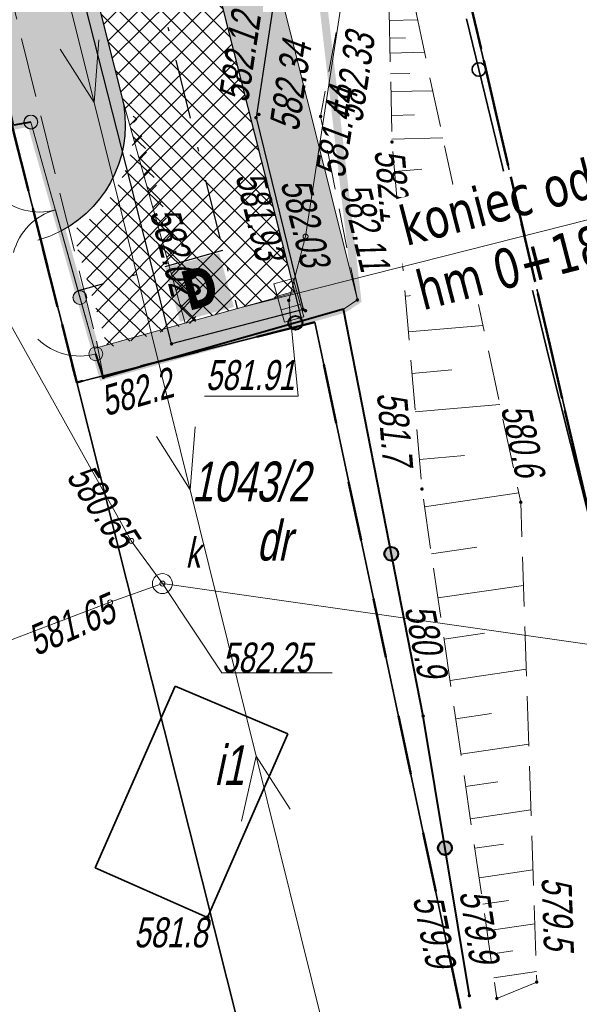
# Model space of a CAD drawing. Header units: metres. Extents: x 7403618 to 7449367, y 5479833 to 5516047.
# Tile 4 of 72: x 7448976 to 7448990, y 5479853 to 5479877. Entities that reach past the tile are written whole.
import ezdxf
from ezdxf.enums import TextEntityAlignment as Align

# ---------------------------------------------------------------- set-up
doc = ezdxf.new("R2010")
doc.units = ezdxf.units.M
doc.header["$MEASUREMENT"] = 0
for name, pattern in [('0.5_0.5', [1, 0.5, -0.5]), ('1_OTKJ', [2, 1.5, -0.5]), ('1_OTOO', [0]), ('2_EGBB01', [0]), ('3_SUEP_A', [0]), ('3_SUKP', [0]), ('414-500', [1, 0.5, -0.5]), ('BUBZ01-500', [1.75, 1.25, -0.5]), ('DASHDOT', [1, 0.5, -0.25, 0, -0.25]), ('GUK', [2, 1.5, -0.5]), ('KTCR02-500', [1.5, 1, -0.5])]:
    doc.linetypes.add(name, pattern=pattern)
doc.layers.get('0').update_dxf_attribs({"linetype": 'CONTINUOUS', "lineweight": 9})
for name, color, linetype, lineweight in [('0_kraw_wysoki', 152, 'CONTINUOUS', 30), ('BUBZ01', 7, 'CONTINUOUS', 15), ('BUBZ01_1', 7, 'CONTINUOUS', 15), ('E_Dzialki', 114, 'CONTINUOUS', 35), ('E_Kontury', 3, 'GUK', 18), ('E_Numery_dzialek', 114, 'CONTINUOUS', 15), ('E_Numery_konturow', 3, 'CONTINUOUS', 15), ('EGBB_E_T_0', 7, 'CONTINUOUS', 15), ('EGBB_L_0', 7, '2_EGBB01', 35), ('kilometraż', 251, 'CONTINUOUS', 9), ('KTCR02', 7, 'CONTINUOUS', 15), ('KTKR01', 7, 'CONTINUOUS', 15), ('KTOK02', 7, 'CONTINUOUS', 15), ('KTOK04', 7, 'CONTINUOUS', 15), ('KTOK05_01', 7, 'CONTINUOUS', 15), ('mdcp', 253, 'CONTINUOUS', 5), ('OSIE', 30, 'DASHDOT', 30), ('OTK_L_0', 7, '1_OTKJ', 18), ('OTO_L_0', 7, '1_OTOO', 35), ('OTR_T_1', 7, 'CONTINUOUS', 18), ('RTPW01', 7, 'CONTINUOUS', 15), ('RTPW02', 7, 'CONTINUOUS', 15), ('SUEP_L_0', 1, '3_SUEP_A', 18), ('SUKP_L_0', 34, '3_SUKP', 18), ('SUKR_T_0', 34, 'CONTINUOUS', 18), ('SUP_E_T_1', 7, 'CONTINUOUS', 0), ('SUP_T_4', 7, 'CONTINUOUS', 18), ('SUPS01_05', 7, 'CONTINUOUS', 15), ('SUUS05', 7, 'CONTINUOUS', 15), ('wodociag_proj', 150, 'CONTINUOUS', 25), ('Wymiary', 5, 'CONTINUOUS', 13)]:
    doc.layers.add(name, color=color, linetype=linetype, lineweight=lineweight)
doc.layers.add('Zakres', color=7, linetype='414-500', true_color=0x3a9db6)
doc.styles.get("Standard").update_dxf_attribs({"font": 'verdana.ttf', "width": 0.75})
doc.styles.add('Style-WORKING_1250 I 0.20944', font='WORKING_1250.shx', dxfattribs={"oblique": 12})

# ---------------------------------------------------------------- blocks, each defined once
blk = doc.blocks.new('1_OTRN_1')
at = {"layer": 'OTR_T_1', "color": 252, "linetype": 'Continuous', "lineweight": 13, "true_color": 0x939598}
blk.add_circle((0, 0), 0.45, dxfattribs=at)
blk = doc.blocks.new('4_SUPS_1')
at = {"layer": 'SUKR_T_0', "linetype": 'Continuous', "lineweight": 13}
blk.add_circle((0, 0), 0.625, dxfattribs=at)
blk = doc.blocks.new('4_SUPW_1')
at = {"layer": 'SUP_T_4', "color": 252, "linetype": 'Continuous', "lineweight": 13, "true_color": 0x939598}
blk.add_circle((0, 0), 2.5, dxfattribs=at)
blk = doc.blocks.new('SUUS05')
at = {"color": 0, "linetype": 'ByBlock', "lineweight": -2}
for p, q in [((-0.175, -0.25), (-0.175, 0.25)), ((0.175, 0.25), (0.175, -0.25))]:
    blk.add_line(p, q, dxfattribs=at)
at = {"color": 0, "linetype": 'ByBlock', "lineweight": -2, "flags": 128}
blk.add_lwpolyline([(-0.5, -0.25), (0.5, -0.25), (0.5, 0.25), (-0.5, 0.25), (-0.5, -0.25)], close=True, dxfattribs=at)
blk = doc.blocks.new('RTPW02_1')
at = {"linetype": 'ByBlock', "lineweight": -2}
h = blk.add_hatch(color=0, dxfattribs=at)
edge = h.paths.add_edge_path()
edge.add_arc((0, 0), 0.045, 0, 360)
blk = doc.blocks.new('RTPW01')
at = {"linetype": 'ByBlock', "lineweight": -2}
h = blk.add_hatch(color=0, dxfattribs=at)
edge = h.paths.add_edge_path()
edge.add_arc((0, 0), 0.045, 0, 360)
blk = doc.blocks.new('RTPW02')
at = {"linetype": 'ByBlock', "lineweight": -2}
h = blk.add_hatch(color=0, dxfattribs=at)
edge = h.paths.add_edge_path()
edge.add_arc((0, 0), 0.045, 0, 360)
blk = doc.blocks.new('MDCP_borek')
at = {"layer": 'KTOK02', "linetype": 'Continuous', "lineweight": 13, "true_color": 0x939598}
h = blk.add_hatch(color=252, dxfattribs=at)
edge = h.paths.add_edge_path()
edge.add_arc((45.123, -109.193), 0.17, 0, 360)
h = blk.add_hatch(color=252, dxfattribs=at)
edge = h.paths.add_edge_path()
edge.add_arc((45.123, -109.193), 0.17, 0, 360)
h = blk.add_hatch(color=252, dxfattribs=at)
edge = h.paths.add_edge_path()
edge.add_arc((46.353, -113.593), 0.17, 0, 360)
h = blk.add_hatch(color=252, dxfattribs=at)
edge = h.paths.add_edge_path()
edge.add_arc((46.353, -113.593), 0.17, 0, 360)
at = {"layer": 'KTOK04', "linetype": 'Continuous', "lineweight": 13, "true_color": 0x939598}
h = blk.add_hatch(color=252, dxfattribs=at)
edge = h.paths.add_edge_path()
edge.add_arc((46.353, -113.593), 0.17, 0, 360)
h = blk.add_hatch(color=252, dxfattribs=at)
edge = h.paths.add_edge_path()
edge.add_arc((46.353, -113.593), 0.17, 0, 360)
h = blk.add_hatch(color=252, dxfattribs=at)
edge = h.paths.add_edge_path()
edge.add_arc((46.753, -115.003), 0.175, 0, 360)
h = blk.add_hatch(color=252, dxfattribs=at)
edge = h.paths.add_edge_path()
edge.add_arc((46.753, -115.003), 0.175, 0, 360)
at = {"layer": 'KTOK05_01', "linetype": 'Continuous', "lineweight": 40, "true_color": 0x939598}
h = blk.add_hatch(color=252, dxfattribs=at)
edge = h.paths.add_edge_path()
edge.add_arc((51.76, -114.225), 0.17, 0, 360)
h = blk.add_hatch(color=252, dxfattribs=at)
edge = h.paths.add_edge_path()
edge.add_arc((51.76, -114.225), 0.17, 0, 360)
h = blk.add_hatch(color=252, dxfattribs=at)
edge = h.paths.add_edge_path()
edge.add_arc((54.165, -120.016), 0.17, 0, 360)
h = blk.add_hatch(color=252, dxfattribs=at)
edge = h.paths.add_edge_path()
edge.add_arc((54.165, -120.016), 0.17, 0, 360)
h = blk.add_hatch(color=252, dxfattribs=at)
edge = h.paths.add_edge_path()
edge.add_arc((55.511, -127.393), 0.17, 0, 360)
h = blk.add_hatch(color=252, dxfattribs=at)
edge = h.paths.add_edge_path()
edge.add_arc((55.511, -127.393), 0.17, 0, 360)
at = {"layer": 'BUBZ01', "color": 252, "linetype": 'BUBZ01-500', "lineweight": 13, "true_color": 0x939598, "flags": 128}
for points in [[(54.033, -102.933), (54.183, -109.693), (54.933, -118.393), (56.813, -131.163)], [(56.813, -131.163), (57.813, -130.753), (57.413, -118.723), (54.033, -102.933)], [(54.033, -102.933), (54.183, -109.693), (54.933, -118.393), (56.813, -131.163)], [(56.813, -131.163), (57.813, -130.753), (57.413, -118.723), (54.033, -102.933)]]:
    blk.add_lwpolyline(points, dxfattribs=at)
at = {"layer": 'BUBZ01_1', "color": 252, "linetype": 'Continuous', "lineweight": 13, "true_color": 0x939598}
for p, q in [((54.824, -106.632), (54.115, -106.647)), ((54.824, -106.632), (54.115, -106.647)), ((54.522, -107.084), (54.125, -107.093)), ((54.522, -107.084), (54.125, -107.093)), ((54.999, -107.445), (54.133, -107.465)), ((54.999, -107.445), (54.133, -107.465)), ((54.627, -107.974), (54.145, -107.985)), ((54.627, -107.974), (54.145, -107.985)), ((55.204, -108.407), (54.155, -108.43)), ((55.204, -108.407), (54.155, -108.43)), ((54.75, -109.012), (54.168, -109.025)), ((54.75, -109.012), (54.168, -109.025)), ((55.458, -109.591), (54.181, -109.619)), ((55.458, -109.591), (54.181, -109.619)), ((54.93, -110.378), (54.247, -110.437)), ((54.93, -110.378), (54.247, -110.437)), ((55.755, -110.981), (54.305, -111.106)), ((55.755, -110.981), (54.305, -111.106)), ((55.152, -111.857), (54.375, -111.924)), ((55.152, -111.857), (54.375, -111.924)), ((56.086, -112.526), (54.439, -112.667)), ((56.086, -112.526), (54.439, -112.667)), ((55.396, -113.484), (54.516, -113.56)), ((55.396, -113.484), (54.516, -113.56)), ((56.464, -114.291), (54.593, -114.452)), ((56.464, -114.291), (54.593, -114.452)), ((55.684, -115.407), (54.683, -115.493)), ((55.684, -115.407), (54.683, -115.493)), ((56.889, -116.277), (54.766, -116.46)), ((56.889, -116.277), (54.766, -116.46)), ((56.005, -117.552), (54.869, -117.65)), ((56.005, -117.552), (54.869, -117.65)), ((57.362, -118.488), (54.998, -118.836)), ((57.362, -118.488), (54.998, -118.836)), ((56.308, -119.85), (55.172, -120.017)), ((56.308, -119.85), (55.172, -120.017)), ((57.482, -120.808), (55.335, -121.124)), ((57.482, -120.808), (55.335, -121.124)), ((56.502, -122.008), (55.487, -122.158)), ((56.502, -122.008), (55.487, -122.158)), ((57.552, -122.91), (55.639, -123.191)), ((57.552, -122.91), (55.639, -123.191)), ((56.682, -124.018), (55.78, -124.151)), ((56.682, -124.018), (55.78, -124.151)), ((57.614, -124.786), (55.911, -125.036)), ((57.614, -124.786), (55.911, -125.036)), ((56.836, -125.73), (56.03, -125.848)), ((56.836, -125.73), (56.03, -125.848)), ((57.669, -126.437), (56.15, -126.66)), ((57.669, -126.437), (56.15, -126.66)), ((56.976, -127.293), (56.259, -127.399)), ((56.976, -127.293), (56.259, -127.399)), ((57.719, -127.938), (56.367, -128.137)), ((57.719, -127.938), (56.367, -128.137)), ((57.103, -128.707), (56.465, -128.801)), ((57.103, -128.707), (56.465, -128.801)), ((57.764, -129.289), (56.563, -129.465)), ((57.764, -129.289), (56.563, -129.465)), ((57.217, -129.972), (56.65, -130.056)), ((57.217, -129.972), (56.65, -130.056)), ((57.804, -130.489), (56.737, -130.646)), ((57.804, -130.489), (56.737, -130.646))]:
    blk.add_line(p, q, dxfattribs=at)
at = {"layer": 'E_Dzialki', "lineweight": 35}
for p, q in [((55.123, -101.803), (61.853, -130.733)), ((55.123, -101.803), (61.853, -130.733)), ((46.273, -115.723), (44.693, -109.463)), ((46.273, -115.723), (44.693, -109.463)), ((52.243, -114.213), (46.273, -115.723)), ((52.243, -114.213), (46.273, -115.723)), ((55.903, -131.413), (52.243, -114.213)), ((55.903, -131.413), (52.243, -114.213)), ((50.583, -132.803), (46.273, -115.723)), ((50.583, -132.803), (46.273, -115.723))]:
    blk.add_line(p, q, dxfattribs=at)
at = {"layer": 'E_Kontury', "lineweight": 13}
for p, q in [((46.273, -115.723), (44.693, -109.463)), ((46.273, -115.723), (44.693, -109.463)), ((50.583, -132.803), (46.273, -115.723)), ((50.583, -132.803), (46.273, -115.723))]:
    blk.add_line(p, q, dxfattribs=at)
at = {"layer": 'EGBB_L_0', "color": 252, "linetype": 'Continuous', "true_color": 0x939598}
for p, q in [((48.743, -123.333), (46.733, -127.893)), ((48.743, -123.333), (46.733, -127.893)), ((51.573, -124.533), (48.743, -123.333)), ((51.573, -124.533), (48.743, -123.333)), ((49.553, -129.133), (51.573, -124.533)), ((49.553, -129.133), (51.573, -124.533)), ((46.733, -127.893), (49.553, -129.133)), ((46.733, -127.893), (49.553, -129.133))]:
    blk.add_line(p, q, dxfattribs=at)
at = {"layer": 'KTCR02', "color": 252, "linetype": 'KTCR02-500', "lineweight": 13, "true_color": 0x939598, "flags": 128}
blk.add_lwpolyline([(170.083, -53.563), (164.683, -57.073), (154.033, -63.233), (149.543, -65.943), (141.093, -69.863), (138.083, -71.453), (136.813, -71.943), (131.863, -74.083), (126.173, -76.503), (117.803, -80.003), (110.233, -82.773), (104.013, -85.013), (97.393, -87.143), (91.373, -88.923), (81.703, -91.363), (69.263, -94.243), (62.823, -96.093), (60.123, -96.903), (58.133, -97.663), (56.273, -99.463), (54.273, -102.063), (53.053, -105.493), (52.393, -109.053), (53.313, -113.653), (52.963, -113.883)], dxfattribs=at)
blk.add_lwpolyline([(170.083, -53.563), (164.683, -57.073), (154.033, -63.233), (149.543, -65.943), (141.093, -69.863), (138.083, -71.453), (136.813, -71.943), (131.863, -74.083), (126.173, -76.503), (117.803, -80.003), (110.233, -82.773), (104.013, -85.013), (97.393, -87.143), (91.373, -88.923), (81.703, -91.363), (69.263, -94.243), (62.823, -96.093), (60.123, -96.903), (58.133, -97.663), (56.273, -99.463), (54.273, -102.063), (53.053, -105.493), (52.393, -109.053), (53.313, -113.653), (52.963, -113.883)], dxfattribs=at)
at = {"layer": 'KTKR01', "color": 252, "linetype": 'Continuous', "lineweight": 30, "true_color": 0x939598, "flags": 128}
blk.add_lwpolyline([(85.073, -88.863), (75.763, -91.203), (62.683, -94.623), (58.963, -95.533), (57.493, -96.053), (56.513, -96.763), (55.283, -98.093), (53.953, -99.683), (52.743, -101.483), (51.883, -103.463), (51.223, -106.093), (50.773, -109.083), (51.953, -113.893), (48.653, -114.753), (44.543, -98.633), (40.473, -82.923), (39.463, -78.953), (38.533, -75.173)], dxfattribs=at)
blk.add_lwpolyline([(85.073, -88.863), (75.763, -91.203), (62.683, -94.623), (58.963, -95.533), (57.493, -96.053), (56.513, -96.763), (55.283, -98.093), (53.953, -99.683), (52.743, -101.483), (51.883, -103.463), (51.223, -106.093), (50.773, -109.083), (51.953, -113.893), (48.653, -114.753), (44.543, -98.633), (40.473, -82.923), (39.463, -78.953), (38.533, -75.173)], dxfattribs=at)
at = {"layer": 'KTOK02', "color": 252, "linetype": 'Continuous', "lineweight": 13, "true_color": 0x939598}
blk.add_line((46.353, -113.593), (45.123, -109.193), dxfattribs=at)
blk.add_line((46.353, -113.593), (45.123, -109.193), dxfattribs=at)
for centre, radius in [((45.123, -109.193), 0.175), ((45.123, -109.193), 0.175), ((45.123, -109.193), 0.17), ((45.123, -109.193), 0.17), ((46.353, -113.593), 0.175), ((46.353, -113.593), 0.175), ((46.353, -113.593), 0.17), ((46.353, -113.593), 0.17)]:
    blk.add_circle(centre, radius, dxfattribs=at)
blk.add_arc((45.334, -109.949), 1.5, 225.6181, 285.6181, dxfattribs=at)
blk.add_arc((45.334, -109.949), 1.5, 225.6181, 285.6181, dxfattribs=at)
at = {"layer": 'KTOK02', "color": 252, "linetype": 'Continuous', "lineweight": 13, "true_color": 0x939598, "extrusion": (0, 0, -1)}
blk.add_arc((-46.142, -112.838), 1.5, 14.3819, 74.3819, dxfattribs=at)
blk.add_arc((-46.142, -112.838), 1.5, 14.3819, 74.3819, dxfattribs=at)
at = {"layer": 'KTOK04', "color": 252, "linetype": 'Continuous', "lineweight": 13, "true_color": 0x939598}
blk.add_line((46.753, -115.003), (46.353, -113.593), dxfattribs=at)
blk.add_line((46.753, -115.003), (46.353, -113.593), dxfattribs=at)
for centre, radius in [((46.353, -113.593), 0.175), ((46.353, -113.593), 0.175), ((46.353, -113.593), 0.17), ((46.353, -113.593), 0.17), ((46.753, -115.003), 0.175), ((46.753, -115.003), 0.175)]:
    blk.add_circle(centre, radius, dxfattribs=at)
blk.add_arc((46.343, -113.56), 1.5, 225.838, 285.838, dxfattribs=at)
blk.add_arc((46.343, -113.56), 1.5, 225.838, 285.838, dxfattribs=at)
at = {"layer": 'KTOK05_01', "color": 252, "linetype": 'Continuous', "lineweight": 40, "true_color": 0x939598}
blk.add_line((45.123, -109.193), (44.693, -109.273), dxfattribs=at)
blk.add_line((45.123, -109.193), (44.693, -109.273), dxfattribs=at)
at = {"layer": 'KTOK05_01', "color": 252, "linetype": 'Continuous', "lineweight": 40, "true_color": 0x939598, "flags": 128}
blk.add_lwpolyline([(56.123, -131.093), (54.963, -124.083), (52.963, -113.883), (46.943, -115.593), (46.753, -115.003)], dxfattribs=at)
blk.add_lwpolyline([(56.123, -131.093), (54.963, -124.083), (52.963, -113.883), (46.943, -115.593), (46.753, -115.003)], dxfattribs=at)
at = {"layer": 'KTOK05_01', "color": 252, "linetype": 'Continuous', "lineweight": 40, "true_color": 0x939598}
for centre, radius in [((51.76, -114.225), 0.175), ((51.76, -114.225), 0.175), ((51.76, -114.225), 0.17), ((51.76, -114.225), 0.17), ((54.165, -120.016), 0.175), ((54.165, -120.016), 0.175), ((54.165, -120.016), 0.17), ((54.165, -120.016), 0.17), ((55.511, -127.393), 0.175), ((55.511, -127.393), 0.175), ((55.511, -127.393), 0.17), ((55.511, -127.393), 0.17)]:
    blk.add_circle(centre, radius, dxfattribs=at)
at = {"layer": 'OTK_L_0', "color": 252, "linetype": '1_OTKJ', "lineweight": 13, "true_color": 0x939598}
blk.add_lwpolyline([(43.443, -101.273), (46.773, -114.683), (46.943, -115.593)], dxfattribs=at)
blk.add_lwpolyline([(43.443, -101.273), (46.773, -114.683), (46.943, -115.593)], dxfattribs=at)
at = {"layer": 'OTO_L_0', "color": 252, "true_color": 0x939598}
for p, q in [((56.362, -107.875), (56.053, -106.603)), ((56.362, -107.875), (56.053, -106.603)), ((58.133, -115.163), (56.362, -107.875)), ((58.133, -115.163), (56.362, -107.875)), ((59.188, -119.338), (58.133, -115.163)), ((59.188, -119.338), (58.133, -115.163))]:
    blk.add_line(p, q, dxfattribs=at)
blk.add_circle((56.362, -107.875), 0.17, dxfattribs=at)
blk.add_circle((56.362, -107.875), 0.17, dxfattribs=at)
at = {"layer": 'SUEP_L_0', "linetype": 'Continuous', "lineweight": 13}
for p, q in [((46.708, -108.706), (45.503, -103.853)), ((46.708, -108.706), (45.503, -103.853)), ((45.861, -107.37), (46.708, -108.706)), ((45.861, -107.37), (46.708, -108.706)), ((46.708, -108.706), (46.832, -107.129)), ((46.708, -108.706), (46.832, -107.129)), ((49.119, -118.411), (46.708, -108.706)), ((49.119, -118.411), (46.708, -108.706)), ((49.119, -118.411), (49.242, -116.834)), ((49.119, -118.411), (49.242, -116.834)), ((48.272, -117.076), (49.119, -118.411)), ((48.272, -117.076), (49.119, -118.411)), ((50.777, -125.086), (49.119, -118.411)), ((50.777, -125.086), (49.119, -118.411)), ((50.41, -126.722), (50.777, -125.086)), ((50.41, -126.722), (50.777, -125.086)), ((53.187, -134.791), (50.777, -125.086)), ((50.777, -125.086), (51.624, -126.421)), ((53.187, -134.791), (50.777, -125.086)), ((50.777, -125.086), (51.624, -126.421))]:
    blk.add_line(p, q, dxfattribs=at)
at = {"layer": 'SUKP_L_0', "linetype": 'Continuous', "lineweight": 13}
for p, q in [((53.993, -99.203), (52.013, -112.063)), ((53.993, -99.203), (52.013, -112.063)), ((40.773, -107.413), (47.643, -119.693)), ((40.773, -107.413), (47.643, -119.693)), ((52.013, -112.063), (51.593, -113.663)), ((52.013, -112.063), (51.593, -113.663)), ((47.643, -119.693), (48.423, -120.763)), ((47.643, -119.693), (48.423, -120.763)), ((47.113, -121.233), (48.423, -120.763)), ((47.113, -121.233), (48.423, -120.763)), ((48.423, -120.763), (66.523, -123.343)), ((48.423, -120.763), (66.523, -123.343)), ((38.313, -124.573), (47.113, -121.233)), ((38.313, -124.573), (47.113, -121.233))]:
    blk.add_line(p, q, dxfattribs=at)
at = {"layer": 'SUKR_T_0', "linetype": 'Continuous', "lineweight": 13}
for p, q in [((48.423, -120.763), (49.913, -123.003)), ((48.423, -120.763), (49.913, -123.003)), ((49.913, -123.003), (52.681, -123.003)), ((49.913, -123.003), (52.681, -123.003))]:
    blk.add_line(p, q, dxfattribs=at)
at = {"layer": 'SUPS01_05', "color": 36, "linetype": 'Continuous', "lineweight": 13, "flags": 128}
blk.add_lwpolyline([(51.593, -113.663), (51.829, -116.069), (51.679, -116.069)], dxfattribs=at)
blk.add_lwpolyline([(51.593, -113.663), (51.829, -116.069), (51.679, -116.069)], dxfattribs=at)
at = {"layer": 'OTR_T_1', "color": 252, "linetype": 'Continuous', "lineweight": 13, "true_color": 0x939598, "xscale": 0.1, "yscale": 0.1, "zscale": 0.1}
blk.add_blockref('1_OTRN_1', (49.553, -129.133), dxfattribs=at)
blk.add_blockref('1_OTRN_1', (49.553, -129.133), dxfattribs=at)
at = {"layer": 'RTPW01', "color": 252, "linetype": 'Continuous', "lineweight": 13, "true_color": 0x939598}
for p in [(54.183, -109.693), (54.183, -109.693), (46.943, -115.593), (46.943, -115.593), (54.933, -118.393), (54.933, -118.393), (57.413, -118.723), (57.413, -118.723), (54.963, -124.083), (54.963, -124.083), (57.813, -130.753), (57.813, -130.753), (56.123, -131.093), (56.123, -131.093), (56.813, -131.163), (56.813, -131.163)]:
    blk.add_blockref('RTPW01', p, dxfattribs=at)
at = {"layer": 'RTPW02', "color": 252, "linetype": 'Continuous', "lineweight": 13, "true_color": 0x939598}
for p in [(50.773, -109.083), (50.773, -109.083), (50.843, -109.003), (50.843, -109.003), (52.393, -109.053), (52.393, -109.053), (53.313, -113.653), (53.313, -113.653), (51.953, -113.893), (51.953, -113.893), (52.013, -113.923), (52.013, -113.923), (48.653, -114.753), (48.653, -114.753)]:
    blk.add_blockref('RTPW02_1', p, dxfattribs=at)
at = {"layer": 'SUKR_T_0', "linetype": 'Continuous', "lineweight": 13, "xscale": 0.1, "yscale": 0.1, "zscale": 0.1}
for p in [(52.013, -112.063), (52.013, -112.063), (47.643, -119.693), (47.643, -119.693), (48.423, -120.763), (48.423, -120.763), (47.113, -121.233), (47.113, -121.233)]:
    blk.add_blockref('4_SUPS_1', p, dxfattribs=at)
at = {"layer": 'SUP_T_4', "color": 252, "linetype": 'Continuous', "lineweight": 13, "true_color": 0x939598, "xscale": 0.1, "yscale": 0.1, "zscale": 0.1}
blk.add_blockref('4_SUPW_1', (48.423, -120.763), dxfattribs=at)
blk.add_blockref('4_SUPW_1', (48.423, -120.763), dxfattribs=at)
at = {"layer": 'SUPS01_05', "color": 36, "linetype": 'Continuous', "lineweight": 13}
blk.add_blockref('RTPW02', (51.593, -113.663), dxfattribs=at)
blk.add_blockref('RTPW02', (51.593, -113.663), dxfattribs=at)
at = {"layer": 'SUUS05', "color": 36, "linetype": 'Continuous', "lineweight": 13, "rotation": 285.4241400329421}
blk.add_blockref('SUUS05', (51.593, -113.663), dxfattribs=at)
blk.add_blockref('SUUS05', (51.593, -113.663), dxfattribs=at)
at = {"layer": 'E_Numery_dzialek', "lineweight": 35, "insert": (49.161, -118.719), "char_height": 1, "attachment_point": 7, "line_spacing_factor": 0.6}
blk.add_mtext('\\FWORKING_1250;\\Q12;\\H1x;\\W0.72;1043/2', dxfattribs=at)
blk.add_mtext('\\FWORKING_1250;\\Q12;\\H1x;\\W0.72;1043/2', dxfattribs=at)
at = {"layer": 'E_Numery_konturow', "lineweight": 13, "insert": (50.786, -120.199), "char_height": 1, "attachment_point": 7, "line_spacing_factor": 0.6}
blk.add_mtext('\\FWORKING_1250;\\Q12;\\H1x;\\W0.72;dr', dxfattribs=at)
blk.add_mtext('\\FWORKING_1250;\\Q12;\\H1x;\\W0.72;dr', dxfattribs=at)
at = {"layer": 'EGBB_E_T_0', "color": 252, "lineweight": 13, "true_color": 0x939598, "insert": (49.723, -125.816), "char_height": 1, "attachment_point": 7, "line_spacing_factor": 0.6}
blk.add_mtext('\\FWORKING_1250;\\Q12;\\H1x;\\W0.72;i1', dxfattribs=at)
blk.add_mtext('\\FWORKING_1250;\\Q12;\\H1x;\\W0.72;i1', dxfattribs=at)
at = {"layer": 'OTR_T_1', "color": 252, "lineweight": 13, "true_color": 0x939598, "insert": (49.553, -129.133), "char_height": 0.75, "attachment_point": 3, "line_spacing_factor": 0.6}
blk.add_mtext('\\FWORKING_1250;\\Q12;\\H1x;\\W0.733333;581.8', dxfattribs=at)
blk.add_mtext('\\FWORKING_1250;\\Q12;\\H1x;\\W0.733333;581.8', dxfattribs=at)
at = {"layer": 'RTPW01', "color": 252, "linetype": 'Continuous', "lineweight": 13, "true_color": 0x939598, "style": 'Style-WORKING_1250 I 0.20944', "oblique": 12, "width": 0.725}
for s, rotation, p in [('582.1', 274.9271, (53.745, -109.907)), ('582.1', 274.9271, (53.745, -109.907)), ('582.2', 15.8574, (47, -116.57)), ('582.2', 15.8574, (47, -116.57)), ('581.7', 274.9271, (53.804, -115.994)), ('581.7', 274.9271, (53.804, -115.994)), ('580.6', 282.0824, (56.913, -116.36)), ('580.6', 282.0824, (56.913, -116.36)), ('580.9', 281.0937, (54.497, -121.378)), ('580.9', 281.0937, (54.497, -121.378)), ('579.5', 271.9044, (57.935, -128.134)), ('579.5', 271.9044, (57.935, -128.134)), ('579.9', 281.0937, (54.705, -128.647)), ('579.9', 281.0937, (54.705, -128.647)), ('579.9', 278.3749, (55.875, -128.501)), ('579.9', 278.3749, (55.875, -128.501))]:
    blk.add_text(s, height=0.75, rotation=rotation, dxfattribs=at).set_placement(p)
at = {"layer": 'RTPW02', "color": 252, "linetype": 'Continuous', "lineweight": 13, "true_color": 0x939598, "style": 'Style-WORKING_1250 I 0.20944', "oblique": 12, "width": 0.725}
for s, rotation, p in [('582.12', 81.4411, (50.569, -108.727)), ('582.12', 81.4411, (50.569, -108.727)), ('582.33', 81.4411, (53.43, -109.23)), ('582.33', 81.4411, (53.43, -109.23)), ('582.34', 81.4411, (51.838, -109.447)), ('582.34', 81.4411, (51.838, -109.447)), ('581.93', 283.7837, (50.253, -110.544)), ('581.93', 283.7837, (50.253, -110.544)), ('582.03', 283.7837, (51.385, -110.716)), ('582.03', 283.7837, (51.385, -110.716)), ('582.11', 283.7837, (52.885, -110.831)), ('582.11', 283.7837, (52.885, -110.831)), ('582.02', 284.3035, (48.106, -111.453)), ('582.02', 284.3035, (48.106, -111.453))]:
    blk.add_text(s, height=0.75, rotation=rotation, dxfattribs=at).set_placement(p)
at = {"layer": 'SUKR_T_0', "lineweight": 13, "char_height": 0.75, "line_spacing_factor": 0.6}
for s, insert, attachment_point, rotation in [('\\FWORKING_1250;\\Q12;\\H1x;\\W0.733333;581.44', (52.622, -110.566), 4, 81.23), ('\\FWORKING_1250;\\Q12;\\H1x;\\W0.733333;581.44', (52.622, -110.566), 4, 81.23), ('\\FWORKING_1250;\\Q12;\\H1x;\\W0.733333;580.65', (47.538, -119.762), 6, 303.27), ('\\FWORKING_1250;\\Q12;\\H1x;\\W0.733333;580.65', (47.538, -119.762), 6, 303.27), ('\\FWORKING_1250;\\Q12;\\H1x;\\W0.733333;581.65', (47.163, -121.348), 6, 23.57), ('\\FWORKING_1250;\\Q12;\\H1x;\\W0.733333;581.65', (47.163, -121.348), 6, 23.57)]:
    blk.add_mtext(s, dxfattribs=dict(at, insert=insert, attachment_point=attachment_point, rotation=rotation))
at = {"layer": 'SUKR_T_0', "lineweight": 13, "insert": (49.913, -123.003), "char_height": 0.75, "attachment_point": 7, "line_spacing_factor": 0.6}
blk.add_mtext('\\FWORKING_1250;\\Q12;\\H1x;\\W0.733333;582.25', dxfattribs=at)
blk.add_mtext('\\FWORKING_1250;\\Q12;\\H1x;\\W0.733333;582.25', dxfattribs=at)
at = {"layer": 'SUP_E_T_1', "color": 252, "lineweight": 13, "true_color": 0x939598, "insert": (49.003, -120.363), "char_height": 0.75, "attachment_point": 7, "line_spacing_factor": 0.6}
blk.add_mtext('\\FWORKING_1250;\\Q12;\\H1x;\\W0.733333;k', dxfattribs=at)
blk.add_mtext('\\FWORKING_1250;\\Q12;\\H1x;\\W0.733333;k', dxfattribs=at)
at = {"layer": 'SUPS01_05', "color": 36, "linetype": 'Continuous', "lineweight": 13, "style": 'Style-WORKING_1250 I 0.20944', "oblique": 12, "width": 0.725}
blk.add_text('%%u581.91%%U', height=0.75, dxfattribs=at).set_placement((51.737, -115.911), align=Align.RIGHT)
blk.add_text('%%u581.91%%U', height=0.75, dxfattribs=at).set_placement((51.737, -115.911), align=Align.RIGHT)
blk = doc.blocks.new('Dzialki_Borek')
at = {"layer": 'E_Dzialki', "lineweight": 35}
for p, q in [((4.851, -55.469), (11.581, -84.399)), ((-3.999, -69.389), (-5.579, -63.129)), ((1.971, -67.879), (-3.999, -69.389)), ((5.631, -85.079), (1.971, -67.879)), ((0.311, -86.469), (-3.999, -69.389))]:
    blk.add_line(p, q, dxfattribs=at)
at = {"layer": 'E_Numery_dzialek', "lineweight": 35, "insert": (-1.111, -72.385), "char_height": 1, "attachment_point": 7, "line_spacing_factor": 0.6}
blk.add_mtext('\\FWORKING_1250;\\Q12;\\H1x;\\W0.72;1043/2', dxfattribs=at)
blk = doc.blocks.new('pas_drogowy')
at = {"layer": 'E_Dzialki', "color": 242, "linetype": '0.5_0.5', "lineweight": 50, "ltscale": 3, "true_color": 0xcd2027}
for points in [[(14.73, -83.61), (10.41, -83.27), (15.73, -81.88), (12.07, -64.68), (6.1, -66.19), (4.52, -59.93), (-1.26, -35.88), (-7.13, -13.18), (-8.78, -13.44), (-9.21, -11.92), (-13.81, 4.59), (-9.21, -11.92), (-8.78, -13.44), (-7.13, -13.18), (-1.26, -35.88), (4.52, -59.93), (6.1, -66.19)], [(14.73, -83.61), (27.59, -84.59), (21.68, -81.2), (14.95, -52.27), (21.68, -81.2), (27.59, -84.59), (14.73, -83.61), (10.41, -83.27), (15.73, -81.88), (12.07, -64.68), (6.1, -66.19)]]:
    blk.add_lwpolyline(points, dxfattribs=at)

msp = doc.modelspace()

# ---------------------------------------------------------------- hatches: boundary and pattern name
at = {"true_color": 0x636466, "transparency": 33554597}
h = msp.add_hatch(color=251, dxfattribs=at)
h.dxf.hatch_style = 1
edge = h.paths.add_edge_path()
edge.add_line((7449138.133, 5479960.776), (7449136.061, 5479962.175))
edge.add_arc((7449132.331, 5479964.693), 4.5, 289.6848, 325.975, ccw=False)
edge.add_line((7449133.847, 5479960.456), (7449134.692, 5479958.094))
edge.add_line((7449134.692, 5479958.094), (7449135.021, 5479958.23))
edge.add_arc((7449132.331, 5479964.693), 7, 292.5957, 325.975)
edge = h.paths.add_edge_path()
edge.add_arc((7448968.985, 5479897.837), 4, 14.1814, 70.8144)
edge.add_line((7448970.3, 5479901.615), (7448971.801, 5479895.673))
edge.add_line((7448971.801, 5479895.673), (7448971.451, 5479894.367))
edge.add_line((7448971.451, 5479894.367), (7448973.835, 5479894.971))
edge.add_line((7448973.835, 5479894.971), (7448972.863, 5479898.817))
h.paths.add_polyline_path([(7448973.331, 5479888.815), (7448974.779, 5479891.245), (7448973.835, 5479894.971), (7448971.451, 5479894.367), (7448971.862, 5479892.683), (7448972.75, 5479889.04), (7448972.84, 5479888.691)])
edge = h.paths.add_edge_path()
edge.add_arc((7448975.908, 5479874.558), 3, 297.7197, 374.2048)
edge.add_line((7448978.816, 5479875.295), (7448977.954, 5479878.702))
edge.add_line((7448977.954, 5479878.702), (7448976.619, 5479883.974))
edge.add_line((7448976.619, 5479883.974), (7448974.189, 5479885.422))
edge.add_line((7448974.189, 5479885.422), (7448973.716, 5479885.303))
edge.add_line((7448973.716, 5479885.303), (7448973.74, 5479885.21))
edge.add_line((7448973.74, 5479885.21), (7448974.929, 5479879.852))
edge.add_line((7448974.929, 5479879.852), (7448976.11, 5479874.55))
edge.add_line((7448976.11, 5479874.55), (7448976.54, 5479874.63))
edge.add_line((7448976.54, 5479874.63), (7448977.303, 5479871.903))
edge = h.paths.add_edge_path()
edge.add_arc((7448963.941, 5480132.365), 242.5, 298.10074, 299.9233)
edge.add_line((7449084.91, 5479922.192), (7449086.834, 5479921.689))
edge.add_line((7449086.834, 5479921.689), (7449087.153, 5479921.138))
edge.add_arc((7391380.449, 5591206.835), 125357.768, 297.40559556, 297.40879635, ccw=False)
edge.add_arc((7449127.239, 5479824.654), 104.122, 116.40385, 118.37658)
edge.add_line((7449077.753, 5479916.265), (7449077.571, 5479916.633))
edge.add_line((7449077.571, 5479916.633), (7449078.164, 5479918.451))
edge = h.paths.add_edge_path()
edge.add_arc((7448963.941, 5480132.365), 242.5, 295.64257, 296.29272)
edge.add_line((7449071.358, 5479914.954), (7449073.118, 5479914.357))
edge.add_line((7449073.118, 5479914.357), (7449073.296, 5479913.999))
edge.add_arc((7448937.399, 5480186.938), 304.9, 296.20603, 296.46878, ccw=False)
edge.add_line((7449072.043, 5479913.378), (7449068.407, 5479911.676))
edge.add_line((7449068.407, 5479911.676), (7449068.253, 5479912.004))
edge.add_line((7449068.253, 5479912.004), (7449068.884, 5479913.749))
edge = h.paths.add_edge_path()
edge.add_arc((7448963.941, 5480132.365), 242.5, 291.6028, 294.20071)
edge.add_line((7449063.35, 5479911.177), (7449065.07, 5479910.555))
edge.add_line((7449065.07, 5479910.555), (7449065.24, 5479910.192))
edge.add_line((7449065.24, 5479910.192), (7449064.21, 5479909.704))
edge.add_line((7449064.21, 5479909.704), (7449058.8, 5479907.54))
edge.add_line((7449058.8, 5479907.54), (7449057.19, 5479906.89))
edge.add_line((7449057.19, 5479906.89), (7449052.87, 5479905.12))
edge.add_line((7449052.87, 5479905.12), (7449052.467, 5479904.953))
edge.add_line((7449052.467, 5479904.953), (7449052.428, 5479905.051))
edge.add_line((7449052.428, 5479905.051), (7449053.222, 5479906.899))
edge = h.paths.add_edge_path()
edge.add_arc((7448963.941, 5480132.365), 242.5, 290.03895, 290.20075)
edge.add_line((7449047.679, 5479904.782), (7449049.642, 5479903.939))
edge.add_line((7449049.642, 5479903.939), (7449049.696, 5479903.803))
edge.add_line((7449049.696, 5479903.803), (7449049.28, 5479903.63))
edge.add_line((7449049.28, 5479903.63), (7449046.39, 5479902.41))
edge.add_line((7449046.39, 5479902.41), (7449046.198, 5479902.342))
edge.add_line((7449046.198, 5479902.342), (7449046.116, 5479902.559))
edge.add_line((7449046.116, 5479902.559), (7449047.036, 5479904.546))
edge = h.paths.add_edge_path()
edge.add_line((7449108.969, 5479937.799), (7449105.952, 5479935.722))
edge.add_line((7449105.952, 5479935.722), (7449105.392, 5479933.067))
edge.add_line((7449105.392, 5479933.067), (7449105.656, 5479932.668))
edge.add_arc((7448937.399, 5480186.938), 304.9, 303.49357, 304.55325)
edge.add_line((7449110.33, 5479935.823), (7449111.545, 5479936.659))
edge.add_line((7449111.545, 5479936.659), (7449117.01, 5479940.46))
edge.add_line((7449117.01, 5479940.46), (7449117.707, 5479940.934))
edge.add_line((7449117.707, 5479940.934), (7449120.81, 5479943.04))
edge.add_line((7449120.81, 5479943.04), (7449121.029, 5479942.993))
edge.add_arc((7449185.548, 5479835.866), 125.056, 114.49549, 121.05964, ccw=False)
edge.add_arc((7449136.383, 5479943.257), 6.949, 75.4498, 112.7321, ccw=False)
edge.add_line((7449138.129, 5479949.983), (7449141.726, 5479950.377))
edge.add_line((7449141.726, 5479950.377), (7449141.664, 5479950.942))
edge.add_arc((7449136.464, 5479943.596), 9, 54.7034, 89.3073)
edge.add_arc((7449136.464, 5479943.597), 9, 89.3072, 114.4985)
edge.add_arc((7449185.602, 5479835.765), 127.5, 114.49848, 124.55325)
edge.add_line((7449113.287, 5479940.774), (7449108.969, 5479937.799))
h.paths.add_polyline_path([(7449014.763, 5479892.692), (7449014.641, 5479893.136), (7449012.291, 5479894.473), (7448996.108, 5479890.401), (7448994.657, 5479887.973), (7448994.737, 5479887.653)])
edge = h.paths.add_edge_path()
edge.add_line((7448987.504, 5479885.834), (7448991.828, 5479886.921))
edge.add_line((7448991.828, 5479886.921), (7448991.747, 5479887.241))
edge.add_line((7448991.747, 5479887.241), (7448989.32, 5479888.693))
edge.add_line((7448989.32, 5479888.693), (7448986.935, 5479888.093))
edge.add_arc((7448988.887, 5479880.335), 8, 104.1224, 179.9199)
edge.add_line((7448980.887, 5479880.346), (7448983.188, 5479880.293))
edge.add_line((7448983.188, 5479880.293), (7448983.217, 5479880.386))
edge.add_arc((7448988.887, 5479880.335), 5.67, 104.1224, 179.4867, ccw=False)
edge = h.paths.add_edge_path()
edge.add_line((7449033.792, 5479898.193), (7449033.903, 5479897.85))
edge.add_line((7449033.903, 5479897.85), (7449036.795, 5479898.818))
edge.add_line((7449036.795, 5479898.818), (7449036.8, 5479898.81))
edge.add_line((7449036.8, 5479898.81), (7449041.6, 5479900.72))
edge.add_line((7449041.6, 5479900.72), (7449042.69, 5479901.1))
edge.add_line((7449042.69, 5479901.1), (7449042.898, 5479901.174))
edge.add_line((7449042.898, 5479901.174), (7449042.841, 5479901.324))
edge.add_line((7449042.841, 5479901.324), (7449040.63, 5479902.311))
edge.add_arc((7448963.941, 5480132.365), 242.5, 287.03863, 288.43596, ccw=False)
edge.add_line((7449034.997, 5479900.509), (7449033.792, 5479898.193))
edge = h.paths.add_edge_path()
edge.add_line((7449099.033, 5479928.123), (7449102.796, 5479930.631))
edge.add_line((7449102.796, 5479930.631), (7449102.475, 5479931.132))
edge.add_line((7449102.475, 5479931.132), (7449099.988, 5479931.623))
edge.add_arc((7448963.941, 5480132.365), 242.5, 301.43725, 304.1262, ccw=False)
edge.add_line((7449090.42, 5479925.461), (7449089.863, 5479923.442))
edge.add_line((7449089.863, 5479923.442), (7449090.179, 5479922.895))
edge.add_arc((7449082.788, 5479949.107), 27.234, 285.7478, 285.7481)
edge.add_line((7449090.179, 5479922.895), (7449092.67, 5479924.153))
edge.add_line((7449092.67, 5479924.153), (7449099.033, 5479928.123))
at = {"true_color": 0xcd2027, "transparency": 33554597}
h = msp.add_hatch(dxfattribs=at)
h.set_pattern_fill('ANSI37', color=242, scale=3, angle=1.0907)
h.set_pattern_definition([(46.0906926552, (0, 0), (-0.270164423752, 0.260069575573), []), (136.0906926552, (0, 0), (-0.260069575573, -0.270164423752), [])])
edge = h.paths.add_edge_path()
edge.add_arc((7448976.119, 5479874.526), 3, -60.9693, 15.2955, ccw=False)
edge.add_line((7448977.575, 5479871.903), (7448978.47, 5479868.967))
edge.add_line((7448978.47, 5479868.967), (7448980.716, 5479869.641))
edge.add_line((7448980.716, 5479869.641), (7448979.012, 5479875.317))
h.paths.add_polyline_path([(7448996.108, 5479890.401), (7448989.32, 5479888.693), (7448991.747, 5479887.241), (7448991.909, 5479886.574), (7448994.819, 5479887.305), (7448994.657, 5479887.973)])
edge = h.paths.add_edge_path()
edge.add_line((7449014.763, 5479892.692), (7449024.726, 5479895.201))
edge.add_line((7449024.726, 5479895.201), (7449024.923, 5479894.555))
edge.add_line((7449024.923, 5479894.555), (7449028.32, 5479895.414))
edge.add_line((7449028.32, 5479895.414), (7449028.112, 5479896.095))
edge.add_line((7449028.112, 5479896.095), (7449033.905, 5479897.846))
edge.add_line((7449033.905, 5479897.846), (7449033.792, 5479898.193))
edge.add_line((7449033.792, 5479898.193), (7449034.997, 5479900.509))
edge.add_arc((7448963.941, 5480132.365), 242.5, 284.12241, 287.03863, ccw=False)
edge.add_line((7449023.109, 5479897.194), (7449012.291, 5479894.473))
edge.add_line((7449012.291, 5479894.473), (7449014.641, 5479893.136))
edge.add_line((7449014.641, 5479893.136), (7449014.763, 5479892.692))
at = {"true_color": 0x636466, "transparency": 33554597}
h = msp.add_hatch(color=251, dxfattribs=at)
h.dxf.hatch_style = 1
edge = h.paths.add_edge_path()
edge.add_line((7448983.344, 5479869.646), (7448984.38, 5479869.94))
edge.add_line((7448984.38, 5479869.94), (7448984.73, 5479870.17))
edge.add_line((7448984.73, 5479870.17), (7448982.631, 5479878.562))
edge.add_line((7448982.631, 5479878.562), (7448983.188, 5479880.293))
edge.add_line((7448983.188, 5479880.293), (7448980.887, 5479880.346))
edge.add_arc((7448989.002, 5479880.343), 8.115, 179.9752, 195.3509)
edge.add_line((7448981.177, 5479878.194), (7448983.344, 5479869.646))
h = msp.add_hatch(color=251, dxfattribs=at)
h.dxf.hatch_style = 1
h.paths.add_polyline_path([(7448983.17, 5479870.32), (7448981.716, 5479869.952), (7448978.152, 5479868.956), (7448978.348, 5479868.266), (7448983.035, 5479869.559), (7448983.341, 5479869.646)])
at = {"layer": 'Wymiary', "true_color": 0xf8991e, "transparency": 33554597}
h = msp.add_hatch(dxfattribs=at)
h.set_pattern_fill('ANSI37', color=30, scale=3)
h.set_pattern_definition([(45, (0, 0), (-0.265165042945, 0.265165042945), []), (135, (0, 0), (-0.265165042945, -0.265165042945), [])])
edge = h.paths.add_edge_path()
edge.add_line((7448972.054, 5479920.653), (7448971.123, 5479934.148))
edge.add_line((7448971.123, 5479934.148), (7448969.627, 5479934.025))
edge.add_line((7448969.627, 5479934.025), (7448968.127, 5479933.823))
edge.add_line((7448968.127, 5479933.823), (7448968.14, 5479932.323))
edge.add_line((7448968.14, 5479932.323), (7448968.745, 5479924.991))
edge.add_arc((7448963.768, 5479924.512), 5, 3.9465, 5.4964, ccw=False)
edge.add_line((7448968.756, 5479924.856), (7448969.061, 5479920.446))
edge.add_arc((7449070.32, 5479927.432), 101.5, 183.94647, 193.11824)
edge.add_arc((7449070.32, 5479927.432), 101.5, 193.11824, 193.72659)
edge.add_line((7448971.719, 5479903.347), (7448972.863, 5479898.817))
edge.add_line((7448972.863, 5479898.817), (7448973.835, 5479894.971))
edge.add_line((7448973.835, 5479894.971), (7448976.744, 5479895.707))
edge.add_line((7448976.744, 5479895.707), (7448974.832, 5479903.261))
edge.add_arc((7449070.32, 5479927.432), 98.5, 183.94647, 194.20482, ccw=False)
edge = h.paths.add_edge_path()
edge.add_arc((7448992.634, 5479880.831), 11.757, 182.365, 192.9611)
edge.add_line((7448981.177, 5479878.194), (7448983.161, 5479870.356))
edge.add_line((7448983.161, 5479870.356), (7448980.412, 5479869.587))
edge.add_line((7448980.412, 5479869.587), (7448978.816, 5479875.295))
edge.add_line((7448978.816, 5479875.295), (7448977.954, 5479878.702))
edge.add_line((7448977.954, 5479878.702), (7448977.517, 5479880.427))
edge.add_line((7448977.517, 5479880.427), (7448980.887, 5479880.346))
edge = h.paths.add_edge_path()
edge.add_line((7448981.177, 5479878.194), (7448981.132, 5479878.372))
edge.add_arc((7448988.887, 5479880.335), 8, 179.9625, 194.2048, ccw=False)
edge.add_arc((7448992.634, 5479880.833), 11.757, 182.4005, 192.9678)

# ---------------------------------------------------------------- linework, layer by layer
for points in [[(7448977.303, 5479871.903), (7448976.54, 5479874.63), (7448976.11, 5479874.55), (7448974.929, 5479879.852)], [(7448982.631, 5479878.562), (7448984.73, 5479870.17), (7448984.38, 5479869.94), (7448978.333, 5479868.228)], [(7448977.155, 5479872.43), (7448978.17, 5479868.82)], [(7448983.161, 5479870.356), (7448978.131, 5479868.95)], [(7448978.17, 5479868.82), (7448978.36, 5479868.23)]]:
    msp.add_lwpolyline(points)
msp.add_lwpolyline([(7448977.303, 5479871.903, -0.052852), (7448976.715, 5479871.669)], format="xyb")
at = {"layer": '0_kraw_wysoki'}
for points in [[(7448989.32, 5479888.693), (7448986.935, 5479888.093, 0.414635), (7448981.132, 5479878.372), (7448983.341, 5479869.645)], [(7448976.619, 5479883.974), (7448977.954, 5479878.702), (7448978.816, 5479875.295, -0.346809), (7448977.302, 5479871.902)]]:
    msp.add_lwpolyline(points, format="xyb", dxfattribs=at)
at = {"layer": 'OSIE', "ltscale": 3}
for points in [[(7448977.209, 5479888.224), (7448981.717, 5479869.952)], [(7448981.348, 5479871.407), (7448977.727, 5479870.395)]]:
    msp.add_lwpolyline(points, dxfattribs=at)
at = {"layer": 'wodociag_proj', "linetype": '0.5_0.5', "ltscale": 5}
msp.add_circle((7448975.664, 5479907.872), 75, dxfattribs=at)
at = {"layer": 'Wymiary'}
msp.add_lwpolyline([(7448978.816, 5479875.295), (7448980.412, 5479869.587)], dxfattribs=at)
at = {"layer": 'Zakres', "ltscale": 3, "const_width": 0.2}
msp.add_lwpolyline([(7449009.743, 5479890.707), (7448990.668, 5479886.307), (7448987.684, 5479885.165), (7448985.686, 5479883.713), (7448983.587, 5479880.077), (7448984.73, 5479870.17), (7448984.38, 5479869.94), (7448983.177, 5479869.598), (7448978.348, 5479868.266), (7448976.54, 5479874.63), (7448976.113, 5479874.535), (7448973.494, 5479885.246), (7448969.578, 5479901.319), (7448968.399, 5479905.878)], dxfattribs=at)

# ---------------------------------------------------------------- block references
msp.add_blockref('Dzialki_Borek', (7448981.689, 5479937.489))
at = {"layer": 'mdcp'}
msp.add_blockref('MDCP_borek', (7448931.417, 5479983.823), dxfattribs=at)

# ---------------------------------------------------------------- texts
at = {"layer": 'kilometraż', "insert": (7448980.159, 5479870.836), "char_height": 1, "attachment_point": 1, "rotation": 15.2402, "bg_fill": 1, "box_fill_scale": 1.2, "bg_fill_color": 2, "bg_fill_transparency": 0}
msp.add_mtext_dynamic_manual_height_columns('\\pxqc;{\\fVerdana|b1|i0|c238|p34;D}', width=1, gutter_width=12.5, heights=[0], dxfattribs=at)

# ---------------------------------------------------------------- next in the draw order: texts
at = {"layer": 'kilometraż', "insert": (7448995.491, 5479883.825), "char_height": 0.9, "attachment_point": 1, "rotation": 284.314, "bg_fill": 3, "box_fill_scale": 1.2, "bg_fill_color": 256, "bg_fill_transparency": 0}
msp.add_mtext_dynamic_manual_height_columns('zjazd zwykły hm 1+65,26 L', width=6.83255, gutter_width=12.5, heights=[0], dxfattribs=at)
at = {"layer": 'kilometraż', "ltscale": 20, "insert": (7448985.699, 5479872.486), "char_height": 1, "attachment_point": 1, "rotation": 14.5744, "bg_fill": 3, "box_fill_scale": 1.2, "bg_fill_color": 256, "bg_fill_transparency": 0}
msp.add_mtext_dynamic_manual_height_columns('koniec odcinka B-D hm 0+18,82', width=10.89555, gutter_width=3.125, heights=[0], dxfattribs=at)

# ---------------------------------------------------------------- next in the draw order: linework, layer by layer
at = {"layer": 'kilometraż', "ltscale": 20}
msp.add_lwpolyline([(7448981.716, 5479869.952), (7448983.17, 5479870.32), (7448996.675, 5479873.739)], dxfattribs=at)

# ---------------------------------------------------------------- next in the draw order: block references
msp.add_blockref('pas_drogowy', (7448971.59, 5479934.29))

doc.saveas('drawing.dxf')
